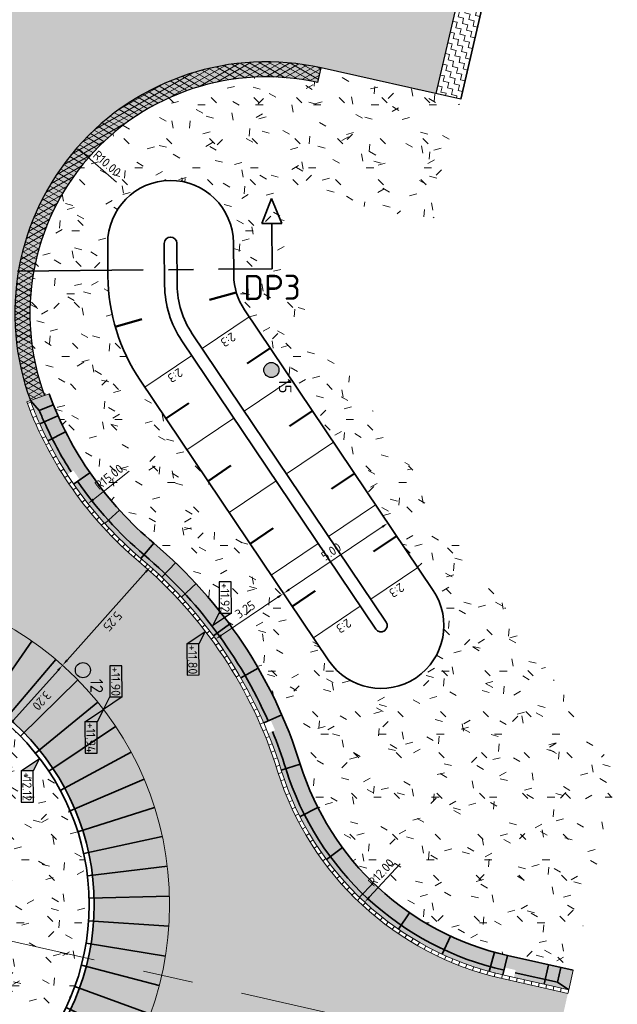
# Model space of a CAD drawing. Header units: metres. Extents: x 233373 to 233535, y 554162 to 554421.
# Tile 15 of 17: x 233438 to 233462, y 554234 to 554273. Entities that reach past the tile are written whole.
import ezdxf
from ezdxf.enums import TextEntityAlignment as Align

# ---------------------------------------------------------------- set-up
doc = ezdxf.new("R2010")
doc.units = ezdxf.units.M
doc.linetypes.add('Xref_Ontwerp nieuwe situatie$0$AM-AS', pattern=[16, 10, -2, 2, -2])
doc.linetypes.add('XX-CENTER', pattern=[8, 5, -1, 1, -1])
doc.layers.get('Defpoints').update_dxf_attribs({"color": 241})
for name, color, linetype, lineweight, true_color in [('N-WE-GR-GRAS-A', 7, 'Continuous', 5, 0x99cc00), ('N-WE-MO-ONDERZOEK_BORING-SD', 30, 'Continuous', 25, 0xff7f00), ('N-WE-VH-VERHARDING_ASFALT RIJBAAN SMA-A', 7, 'Continuous', 18, 0xc7c7c7), ('N-WE-VH-VERHARDING_ASFALT RIJBAAN TRAPFREES 2 LAGEN-A', 7, 'Continuous', 18, 0xc7c7c7), ('N-WE-VH-VERHARDING_ASFALT_HOOFDRIJBAAN-A', 7, 'Continuous', 5, 0xc7c7c7), ('N-WE-VH-VERHARDING_ASFALT_VOEGBAND-G', 7, 'Continuous', 35, 0x000099), ('N-WE-VH-VERHARDING_COBBLESTONE-A', 7, 'Continuous', 18, 0xffccd9)]:
    doc.layers.add(name, color=color, linetype=linetype, lineweight=lineweight, true_color=true_color)
for name, color, linetype, lineweight in [('N-WE-GW-TALUD-T18', 10, 'Continuous', 18), ('N-WE-GW-TALUDARCERING_KORT-G', 90, 'Continuous', 50), ('N-WE-GW-TALUDARCERING_LANG-G', 90, 'Continuous', 18), ('N-WE-GW-WATERGANG_SLOOT_BODEM-G', 92, 'Continuous', 35), ('N-WE-GW-WATERGANG_SLOOT_INSTEEK-G', 92, 'Continuous', 35), ('N-WE-VH-GOOT_TEGEL-GD', 170, 'Continuous', 18), ('N-WE-VH-KANTOPSLUITING_ACHTERKANTBAND-G', 7, 'Continuous', 35), ('N-WE-VH-KANTOPSLUITING_ELEMENT-A', 252, 'Continuous', 18), ('N-WE-VH-KANTOPSLUITING_ELEMENT-G', 7, 'Continuous', 35), ('N-WE-VH-KANTOPSLUITING_VOORKANTBAND-G', 7, 'Continuous', 18), ('N-WE-VH-KANTVERHARDING-G', 7, 'Continuous', 25), ('N-WE-VH-KANTVERHARDING_verbreding-G', 7, 'Continuous', 25), ('X-XX-AL-AANPIJLING-G', 7, 'Continuous', 18), ('X-XX-AL-AANPIJLING-M', 7, 'Continuous', 18), ('X-XX-AL-HOOGTELABEL_KANTOPSLUITING-S', 7, 'Continuous', 25), ('X-XX-AL-VERWIJZING_DOORSNEDE_DWP-G', 7, 'XX-CENTER', 35), ('X-XX-AL-VERWIJZING_DWP-S', 7, 'Continuous', 35)]:
    doc.layers.add(name, color=color, linetype=linetype, lineweight=lineweight)
doc.layers.add('N1-WE-AM-AS_WEG-G', color=1, linetype='Xref_Ontwerp nieuwe situatie$0$AM-AS', lineweight=18, plot=False)
doc.styles.add('NLCS-ISO', font='NLCS-ISO.ttf')
doc.styles.add('NLCS-ISO-ANNOTATIEF-T18', font='NLCS-ISO.ttf', dxfattribs={"height": 1.8})
doc.styles.add('Xref_Ontwerp nieuwe situatie$0$NLCS-ISO', font='NLCS-ISO.ttf')
doc.dimstyles.new('NLCS-ANNOTATIEF-T18-PIJL-A', dxfattribs={"dimtxt": 1.8, "dimasz": 1.35, "dimexe": 2, "dimexo": 2, "dimgap": 0.7, "dimtad": 1, "dimlfac": -1, "dimzin": 0, "dimdsep": 46, "dimtxsty": 'NLCS-ISO-ANNOTATIEF-T18', "dimcen": 0, "dimdle": 2, "dimclrd": 256, "dimclre": 256, "dimclrt": 256, "dimazin": 0, "dimtfac": 1, "dimtofl": 0, "dimtmove": 0, "dimatfit": 3, "dimfxl": 1, "dimtfillclr": 256, "dimtolj": 1, "dimtzin": 0, "dimlwd": 13, "dimlwe": 18, "dimarcsym": 0})
pattern_1 = [(0, (0, 0), (2.5, 2.5), [0.3, -2]), (45, (1, 0.5), (-0.282842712, 4.666904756), [0.3, -2]), (30, (0.2, 0.3), (0.568653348, 3.215063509), [0.3, -2]), (15, (0.8, 1.2), (0.964067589, 1.8112354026), [0.3, -2]), (135, (0.4, 5), (-0.070710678, -1.6263455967), [0.3, -2]), (150, (3, 1), (0.5392304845, -1.4660254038), [0.3, -2]), (165, (0.6, 0.1), (0.358630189, -1.752536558), [0.3, -2]), (85, (1, 1), (-2.181693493, 2.600041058), [0.3, -2]), (100, (0, 0), (-2.780294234, 1.946782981), [0.3, -2])]

# ---------------------------------------------------------------- blocks, each defined once
blk = doc.blocks.new('SAL-HOOGTELABEL_KANTOPSLUITING_04-SO')
for p, q in [((0, 0), (2.46, -1.31)), ((2.46, -3.71), (0, 0)), ((2.46, -1.31), (2.46, -3.71)), ((8.66, -1.31), (2.46, -1.31)), ((8.66, -3.71), (8.66, -1.31)), ((2.46, -3.71), (8.66, -3.71))]:
    blk.add_line(p, q)
blk.add_solid([(0, 0), (2.46, -1.31), (2.46, -3.71)])
at = {"style": 'Xref_Ontwerp nieuwe situatie$0$NLCS-ISO'}
blk.add_attdef('...', text='', height=1.8, dxfattribs=at).set_placement((5.58, -2.55), align=Align.MIDDLE)
blk = doc.blocks.new('SAL-HOOGTELABEL_KANTOPSLUITING_01-SO')
for p, q in [((-8.66, 3.71), (-8.66, 1.31)), ((-2.46, 3.71), (-8.66, 3.71)), ((-2.46, 1.31), (-2.46, 3.71)), ((-2.46, 3.71), (0, 0)), ((-8.66, 1.31), (-2.46, 1.31)), ((0, 0), (-2.46, 1.31))]:
    blk.add_line(p, q)
blk.add_solid([(-2.46, 3.71), (-2.46, 1.31), (0, 0)])
at = {"style": 'Xref_Ontwerp nieuwe situatie$0$NLCS-ISO'}
blk.add_attdef('...', text='', height=1.8, dxfattribs=at).set_placement((-5.54, 2.47), align=Align.MIDDLE)
blk = doc.blocks.new('*D43')
at = {"layer": 'Defpoints', "color": 0, "transparency": 16777216}
for p in [(233460.083, 554247.141), (233451.942, 554238.325)]:
    blk.add_point(p, dxfattribs=at)
at = {"layer": 'X-XX-AL-AANPIJLING-M', "lineweight": 13, "transparency": 16777216}
blk.add_line((233453.353, 554239.853), (233452.125, 554238.523), dxfattribs=at)
at = {"layer": 'X-XX-AL-AANPIJLING-M', "transparency": 16777216}
blk.add_solid([(233452.092, 554238.554), (233452.158, 554238.493), (233451.942, 554238.325)], dxfattribs=at)
at = {"layer": 'X-XX-AL-AANPIJLING-M', "transparency": 16777216, "insert": (233452.596, 554239.504), "char_height": 0.36, "attachment_point": 5, "rotation": 47.2821, "style": 'NLCS-ISO-ANNOTATIEF-T18'}
blk.add_mtext('\\A1;R12.00', dxfattribs=at)
blk = doc.blocks.new('*D44')
at = {"layer": 'Defpoints', "color": 0, "transparency": 16777216}
for p in [(233452.722, 554263.447), (233440.943, 554254.159)]:
    blk.add_point(p, dxfattribs=at)
at = {"layer": 'X-XX-AL-AANPIJLING-M', "lineweight": 13, "transparency": 16777216}
blk.add_line((233442.577, 554255.447), (233441.155, 554254.326), dxfattribs=at)
at = {"layer": 'X-XX-AL-AANPIJLING-M', "transparency": 16777216}
blk.add_solid([(233441.127, 554254.362), (233441.183, 554254.291), (233440.943, 554254.159)], dxfattribs=at)
at = {"layer": 'X-XX-AL-AANPIJLING-M', "transparency": 16777216, "insert": (233441.774, 554255.222), "char_height": 0.36, "attachment_point": 5, "rotation": 38.2558, "style": 'NLCS-ISO-ANNOTATIEF-T18'}
blk.add_mtext('\\A1;R15.00', dxfattribs=at)
blk = doc.blocks.new('*D45')
at = {"layer": 'Defpoints', "color": 0, "transparency": 16777216}
for p in [(233440.503, 554268.299), (233448.031, 554261.716)]:
    blk.add_point(p, dxfattribs=at)
at = {"layer": 'X-XX-AL-AANPIJLING-M', "lineweight": 13, "transparency": 16777216}
blk.add_line((233442.069, 554266.929), (233440.707, 554268.121), dxfattribs=at)
at = {"layer": 'X-XX-AL-AANPIJLING-M', "transparency": 16777216}
blk.add_solid([(233440.736, 554268.155), (233440.677, 554268.087), (233440.503, 554268.299)], dxfattribs=at)
at = {"layer": 'X-XX-AL-AANPIJLING-M', "transparency": 16777216, "insert": (233441.7, 554267.677), "char_height": 0.36, "attachment_point": 5, "rotation": 318.8323, "style": 'NLCS-ISO-ANNOTATIEF-T18'}
blk.add_mtext('\\A1;R10.00', dxfattribs=at)
blk = doc.blocks.new('*D50')
at = {"layer": 'Defpoints', "color": 0, "transparency": 16777216}
for p in [(233431.437, 554238.229), (233437.64, 554227.089)]:
    blk.add_point(p, dxfattribs=at)
at = {"layer": 'X-XX-AL-AANPIJLING-G', "lineweight": 13, "transparency": 16777216}
blk.add_line((233438.652, 554225.272), (233437.771, 554226.853), dxfattribs=at)
at = {"layer": 'X-XX-AL-AANPIJLING-G', "transparency": 16777216}
blk.add_solid([(233437.81, 554226.875), (233437.732, 554226.831), (233437.64, 554227.089)], dxfattribs=at)
at = {"layer": 'X-XX-AL-AANPIJLING-G', "transparency": 16777216, "insert": (233438.557, 554226.1), "char_height": 0.36, "attachment_point": 5, "rotation": 299.1091, "style": 'NLCS-ISO-ANNOTATIEF-T18'}
blk.add_mtext('\\A1;R12.75', dxfattribs=at)
blk = doc.blocks.new('*D63')
at = {"layer": 'Defpoints', "color": 0, "transparency": 16777216}
for p in [(233431.437, 554238.229), (233442.067, 554223.703)]:
    blk.add_point(p, dxfattribs=at)
at = {"layer": 'X-XX-AL-AANPIJLING-G', "lineweight": 13, "transparency": 16777216}
blk.add_line((233440.838, 554225.381), (233441.907, 554223.92), dxfattribs=at)
at = {"layer": 'X-XX-AL-AANPIJLING-G', "transparency": 16777216}
blk.add_solid([(233441.944, 554223.947), (233441.871, 554223.894), (233442.067, 554223.703)], dxfattribs=at)
at = {"layer": 'X-XX-AL-AANPIJLING-G', "transparency": 16777216, "insert": (233441.551, 554224.949), "char_height": 0.36, "attachment_point": 5, "rotation": 306.1948, "style": 'NLCS-ISO-ANNOTATIEF-T18'}
blk.add_mtext('\\A1;R18.00', dxfattribs=at)
blk = doc.blocks.new('SAL-VERWIJZING_DOORSNEDE_BOVEN-SO')
for p, q in [((-2, 9), (0, 14)), ((0, 14), (2, 9)), ((2, 9), (-2, 9)), ((0, 0), (0, 9))]:
    blk.add_line(p, q)
at = {"lineweight": 50, "style": 'NLCS-ISO'}
blk.add_attdef('...', text='', height=5, dxfattribs=at).set_placement((-0.05, -1.19), align=Align.TOP_CENTER)
blk = doc.blocks.new('*U5')
at = {"layer": 'N-WE-VH-GOOT_TEGEL-GD', "ltscale": 0.2, "flags": 128}
blk.add_lwpolyline([(0, 0), (0, -0.15)], dxfattribs=at)
blk = doc.blocks.new('*U6')
at = {"layer": 'N-WE-VH-GOOT_TEGEL-GD', "color": 0, "linetype": 'ByBlock', "lineweight": -2, "transparency": 16777216}
for p, rotation in [((233438.531, 554258.142), 110.496764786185), ((233438.639, 554257.862), 111.631334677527), ((233438.752, 554257.584), 112.7659045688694), ((233438.871, 554257.309), 113.9004744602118), ((233438.995, 554257.036), 115.0350443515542), ((233439.125, 554256.765), 116.1696142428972), ((233439.26, 554256.497), 117.3041841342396), ((233439.4, 554256.232), 118.438754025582), ((233439.546, 554255.97), 119.573323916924), ((233439.696, 554255.71), 120.7078938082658), ((233439.852, 554255.454), 121.8424636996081), ((233440.013, 554255.201), 122.9770335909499), ((233440.179, 554254.951), 124.1116034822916), ((233440.349, 554254.704), 125.2461733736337), ((233440.525, 554254.461), 126.3807432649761), ((233440.705, 554254.221), 127.5153131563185), ((233440.89, 554253.985), 128.6498830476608), ((233441.08, 554253.752), 129.7844529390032), ((233441.274, 554253.524), 130.9190228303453), ((233441.473, 554253.299), 132.0535927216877), ((233441.676, 554253.078), 133.18816261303), ((233441.884, 554252.862), 134.3227325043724), ((233442.095, 554252.649), 135.4573023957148), ((233442.311, 554252.441), 136.5918722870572), ((233442.531, 554252.237), 137.7264421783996), ((233442.755, 554252.037), 138.861012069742), ((233442.983, 554251.842), 139.6973864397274), ((233443.21, 554251.646), 138.7344321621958), ((233443.434, 554251.446), 137.7714778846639), ((233443.654, 554251.243), 136.8085236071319), ((233443.871, 554251.036), 135.8455693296), ((233444.085, 554250.825), 134.8826150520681), ((233444.295, 554250.61), 133.9196607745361), ((233444.501, 554250.393), 132.9567064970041), ((233444.704, 554250.171), 131.9937522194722), ((233444.902, 554249.947), 131.0307979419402), ((233445.097, 554249.719), 130.0678436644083), ((233445.289, 554249.488), 129.1048893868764), ((233445.476, 554249.253), 128.1419351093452), ((233445.659, 554249.016), 127.1789808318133), ((233445.838, 554248.775), 126.216026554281), ((233446.014, 554248.532), 125.253072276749), ((233446.185, 554248.285), 124.2901179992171), ((233446.352, 554248.036), 123.3271637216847), ((233446.514, 554247.784), 122.3642094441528), ((233446.673, 554247.529), 121.4012551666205), ((233446.827, 554247.272), 120.4383008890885), ((233446.977, 554247.012), 119.4753466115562), ((233447.122, 554246.75), 118.5123923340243), ((233447.263, 554246.485), 117.5494380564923), ((233447.4, 554246.218), 116.5864837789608), ((233447.532, 554245.948), 115.6235295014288), ((233447.659, 554245.677), 114.6605752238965), ((233447.782, 554245.403), 113.6976209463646), ((233447.9, 554245.127), 112.7346666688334), ((233448.014, 554244.85), 111.7717123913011), ((233448.123, 554244.57), 110.8087581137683), ((233448.227, 554244.289), 109.8458038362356), ((233448.326, 554244.006), 108.8828495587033), ((233448.421, 554243.721), 107.919895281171), ((233448.512, 554243.435), 107.7599696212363), ((233448.607, 554243.151), 109.1746802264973), ((233448.709, 554242.868), 110.5893908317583), ((233448.818, 554242.589), 112.0041014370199), ((233448.934, 554242.312), 113.4188120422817), ((233449.056, 554242.038), 114.8335226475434), ((233449.186, 554241.768), 116.2482332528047), ((233449.321, 554241.5), 117.6629438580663), ((233449.464, 554241.236), 119.0776544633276), ((233449.613, 554240.976), 120.4923650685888), ((233449.768, 554240.719), 121.9070756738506), ((233449.93, 554240.467), 123.3217862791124), ((233450.098, 554240.218), 124.7364968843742), ((233450.272, 554239.974), 126.1512074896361), ((233450.452, 554239.734), 127.5659180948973), ((233450.638, 554239.498), 128.9806287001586), ((233450.829, 554239.267), 130.3953393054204), ((233451.027, 554239.041), 131.8100499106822), ((233451.229, 554238.82), 133.2247605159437), ((233451.437, 554238.604), 134.639471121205), ((233451.651, 554238.393), 136.0541817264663), ((233451.869, 554238.188), 137.4688923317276), ((233452.093, 554237.988), 138.8836029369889), ((233452.321, 554237.793), 140.2983135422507), ((233452.555, 554237.604), 141.7130241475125), ((233452.792, 554237.421), 143.1277347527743), ((233453.034, 554237.244), 144.5424453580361), ((233453.281, 554237.073), 145.9571559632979), ((233453.532, 554236.909), 147.3718665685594), ((233453.786, 554236.75), 148.7865771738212), ((233454.045, 554236.598), 150.2012877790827), ((233454.307, 554236.452), 151.6159983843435), ((233454.572, 554236.312), 153.0307089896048), ((233454.842, 554236.18), 154.4454195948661), ((233455.114, 554236.054), 155.8601302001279), ((233455.389, 554235.934), 157.2748408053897), ((233455.667, 554235.822), 158.6895514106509), ((233455.948, 554235.716), 160.1042620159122), ((233456.231, 554235.618), 161.518972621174), ((233456.517, 554235.526), 162.9336832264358), ((233456.805, 554235.442), 164.3483938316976), ((233457.095, 554235.364), 165.7631044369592), ((233457.386, 554235.294), 167.1778150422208), ((233457.679, 554235.228), 167.2821675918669), ((233457.972, 554235.162), 167.2821675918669), ((233458.264, 554235.096), 167.2821675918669), ((233458.557, 554235.03), 167.2821675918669), ((233458.849, 554234.964), 167.2821675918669), ((233459.142, 554234.898), 167.2821675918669), ((233459.435, 554234.832), 167.2821675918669), ((233459.727, 554234.766), 167.2821675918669), ((233460.02, 554234.7), 167.2821675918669)]:
    blk.add_blockref('*U5', p, dxfattribs=dict(at, rotation=rotation))
blk = doc.blocks.new('*D67')
at = {"layer": 'Defpoints', "color": 0, "transparency": 16777216}
for p in [(233439.93, 554247.739), (233439.93, 554247.739), (233437.798, 554245.352)]:
    blk.add_point(p, dxfattribs=at)
at = {"layer": 'X-XX-AL-AANPIJLING-M', "lineweight": 13, "transparency": 16777216}
blk.add_line((233437.978, 554245.553), (233439.75, 554247.537), dxfattribs=at)
at = {"layer": 'X-XX-AL-AANPIJLING-M', "transparency": 16777216}
for points in [[(233439.783, 554247.507), (233439.716, 554247.567), (233439.93, 554247.739)], [(233438.012, 554245.523), (233437.945, 554245.583), (233437.798, 554245.352)]]:
    blk.add_solid(points, dxfattribs=at)
at = {"layer": 'X-XX-AL-AANPIJLING-M', "transparency": 16777216, "insert": (233439.103, 554246.332), "char_height": 0.36, "attachment_point": 5, "rotation": 228.234, "style": 'NLCS-ISO-ANNOTATIEF-T18'}
blk.add_mtext('\\A1;3.20', dxfattribs=at)
blk = doc.blocks.new('*D68')
at = {"layer": 'Defpoints', "color": 0, "transparency": 16777216}
for p in [(233443.427, 554251.654), (233443.427, 554251.654), (233439.93, 554247.739)]:
    blk.add_point(p, dxfattribs=at)
at = {"layer": 'X-XX-AL-AANPIJLING-M', "lineweight": 13, "transparency": 16777216}
blk.add_line((233440.11, 554247.94), (233443.247, 554251.453), dxfattribs=at)
at = {"layer": 'X-XX-AL-AANPIJLING-M', "transparency": 16777216}
for points in [[(233443.28, 554251.423), (233443.213, 554251.483), (233443.427, 554251.654)], [(233440.143, 554247.91), (233440.076, 554247.97), (233439.93, 554247.739)]]:
    blk.add_solid(points, dxfattribs=at)
at = {"layer": 'X-XX-AL-AANPIJLING-M', "transparency": 16777216, "insert": (233441.917, 554249.483), "char_height": 0.36, "attachment_point": 5, "rotation": 228.234, "style": 'NLCS-ISO-ANNOTATIEF-T18'}
blk.add_mtext('\\A1;5.25', dxfattribs=at)
blk = doc.blocks.new('*D71')
at = {"layer": 'Defpoints', "color": 0, "transparency": 16777216}
for p in [(233448.717, 554250.595), (233448.717, 554250.595), (233446.021, 554248.78)]:
    blk.add_point(p, dxfattribs=at)
at = {"layer": 'X-XX-AL-AANPIJLING-M', "lineweight": 13, "transparency": 16777216}
blk.add_line((233446.245, 554248.93), (233448.493, 554250.444), dxfattribs=at)
at = {"layer": 'X-XX-AL-AANPIJLING-M', "transparency": 16777216}
for points in [[(233448.468, 554250.481), (233448.518, 554250.407), (233448.717, 554250.595)], [(233446.219, 554248.968), (233446.27, 554248.893), (233446.021, 554248.78)]]:
    blk.add_solid(points, dxfattribs=at)
at = {"layer": 'X-XX-AL-AANPIJLING-M', "transparency": 16777216, "insert": (233447.19, 554249.953), "char_height": 0.36, "attachment_point": 5, "rotation": 33.9486, "style": 'NLCS-ISO-ANNOTATIEF-T18'}
blk.add_mtext('\\A1;3.25', dxfattribs=at)
blk = doc.blocks.new('*D74')
at = {"layer": 'Defpoints', "color": 0, "transparency": 16777216}
for p in [(233452.864, 554253.387), (233452.864, 554253.387), (233448.717, 554250.595)]:
    blk.add_point(p, dxfattribs=at)
at = {"layer": 'X-XX-AL-AANPIJLING-M', "lineweight": 13, "transparency": 16777216}
blk.add_line((233448.941, 554250.745), (233452.64, 554253.236), dxfattribs=at)
at = {"layer": 'X-XX-AL-AANPIJLING-M', "transparency": 16777216}
for points in [[(233452.615, 554253.273), (233452.665, 554253.199), (233452.864, 554253.387)], [(233448.915, 554250.783), (233448.966, 554250.708), (233448.717, 554250.595)]]:
    blk.add_solid(points, dxfattribs=at)
at = {"layer": 'X-XX-AL-AANPIJLING-M', "transparency": 16777216, "insert": (233450.612, 554252.256), "char_height": 0.36, "attachment_point": 5, "rotation": 33.9486, "style": 'NLCS-ISO-ANNOTATIEF-T18'}
blk.add_mtext('\\A1;5.00', dxfattribs=at)
blk = doc.blocks.new('*U14')
at = {"layer": 'N-WE-VH-KANTOPSLUITING_ELEMENT-G', "ltscale": 0.2}
blk.add_line((9.55, -9.55), (12.75, -9.55), dxfattribs=at)
blk = doc.blocks.new('*U15')
at = {"layer": 'N-WE-VH-KANTOPSLUITING_ELEMENT-G', "color": 0, "linetype": 'ByBlock', "lineweight": -2, "transparency": 16777216}
for p, rotation in [((233421.897, 554238.656), 87.43344810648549), ((233422.153, 554235.993), 103.5422615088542), ((233421.984, 554236.871), 98.17265704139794), ((233421.899, 554237.762), 92.8030525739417), ((233421.979, 554239.547), 82.0638436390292), ((233422.143, 554240.427), 76.69423917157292), ((233422.403, 554235.134), 108.9118659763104), ((233422.39, 554241.287), 71.32463470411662), ((233422.732, 554234.302), 114.2814704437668), ((233422.716, 554242.12), 65.9550302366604), ((233423.138, 554233.504), 119.651074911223), ((233423.118, 554242.919), 60.58542576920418), ((233423.616, 554232.748), 125.0206793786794), ((233423.594, 554243.677), 55.21582130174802), ((233424.163, 554232.041), 130.3902838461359), ((233424.138, 554244.387), 49.84621683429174), ((233424.774, 554231.387), 135.7598883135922), ((233424.746, 554245.043), 44.47661236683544), ((233425.413, 554245.639), 39.1070078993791), ((233425.444, 554230.794), 141.1294927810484), ((233426.166, 554230.265), 146.4990972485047), ((233426.133, 554246.171), 33.73740343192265), ((233426.934, 554229.807), 151.8687017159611), ((233426.9, 554246.632), 28.36779896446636), ((233427.742, 554229.423), 157.2383061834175), ((233427.706, 554247.02), 22.99819449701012), ((233428.582, 554229.115), 162.6079106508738), ((233428.545, 554247.33), 17.62859002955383), ((233429.448, 554228.888), 167.9775151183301), ((233429.409, 554247.561), 12.2589855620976), ((233430.331, 554228.743), 173.3471195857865), ((233430.292, 554247.71), 6.88938109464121), ((233431.223, 554228.681), 178.7167240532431), ((233431.184, 554247.775), 1.519776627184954), ((233432.118, 554228.703), 184.0863285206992), ((233432.078, 554247.757), 356.1501721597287), ((233433.006, 554228.809), 189.4559329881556), ((233432.967, 554247.655), 350.7805676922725), ((233433.881, 554228.997), 194.825537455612), ((233433.843, 554247.471), 345.4109632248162), ((233434.734, 554229.266), 200.1951419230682), ((233434.697, 554247.205), 340.04135875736), ((233435.523, 554246.861), 334.6717542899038), ((233435.558, 554229.614), 205.5647463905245), ((233436.346, 554230.037), 210.9343508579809), ((233436.312, 554246.441), 329.3021498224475), ((233437.06, 554245.948), 323.9325453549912), ((233437.091, 554230.533), 216.3039553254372), ((233437.787, 554231.096), 221.6735597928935), ((233437.757, 554245.388), 318.5629408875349), ((233438.426, 554231.721), 227.0431642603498), ((233438.399, 554244.765), 313.1933364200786), ((233439.005, 554232.404), 232.412768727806), ((233438.981, 554244.085), 307.8237319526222), ((233439.517, 554233.137), 237.7823731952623), ((233439.496, 554243.354), 302.4541274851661), ((233439.958, 554233.916), 243.1519776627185), ((233439.94, 554242.577), 297.0845230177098), ((233440.324, 554234.732), 248.5215821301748), ((233440.601, 554240.916), 286.3453140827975), ((233440.309, 554241.762), 291.7149185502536), ((233440.612, 554235.579), 253.8911865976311), ((233440.82, 554236.449), 259.2607910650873), ((233440.945, 554237.335), 264.6303955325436), ((233440.987, 554238.229), 270), ((233440.941, 554239.162), 275.6061051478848), ((233440.812, 554240.047), 280.9757096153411)]:
    blk.add_blockref('*U14', p, dxfattribs=dict(at, rotation=rotation))
blk = doc.blocks.new('SMO-BODEM_BORING-SO')
h = blk.add_hatch(color=256)
edge = h.paths.add_edge_path()
edge.add_arc((0, 0), 1.5, 0, 360)
at = {"color": 0, "linetype": 'Continuous'}
blk.add_circle((0, 0), 1.5, dxfattribs=at)
at = {"style": 'NLCS-ISO'}
blk.add_attdef('NR', (1.72, 1.49), '', height=2.5, dxfattribs=at)

msp = doc.modelspace()

# ---------------------------------------------------------------- hatches: boundary and pattern name
at = {"layer": 'N-WE-GR-GRAS-A'}
h = msp.add_hatch(dxfattribs=at)
h.set_pattern_fill('AGR-GRAS_01', color=256, scale=0.1, pattern_type=2)
h.set_pattern_definition(pattern_1)
edge = h.paths.add_edge_path()
edge.add_line((233447.162, 554261.858), (233454.664, 554250.713))
edge.add_arc((233452.59, 554249.317), 2.5, -146.0514, 33.9486, ccw=False)
edge.add_line((233450.517, 554247.921), (233443.014, 554259.066))
edge.add_arc((233449.236, 554263.254), 7.5, 180.4902, 213.9486, ccw=False)
edge.add_line((233441.736, 554263.19), (233441.725, 554264.482))
edge.add_arc((233444.225, 554264.503), 2.5, 0.4902, 180.4902, ccw=False)
edge.add_line((233446.725, 554264.525), (233446.736, 554263.233))
edge.add_arc((233449.236, 554263.254), 2.5, 180.4902, 213.9486)
edge = h.paths.add_edge_path()
edge.add_arc((233430.65, 554237.754), 19.709, 15.9558, 51.8888)
edge.add_arc((233452.722, 554263.447), 14.21, 200.2532, 225.789, ccw=False)
edge.add_line((233439.391, 554258.528), (233439.212, 554258.462))
edge.add_arc((233448.031, 554261.716), 9.4, 77.4114, 200.2532, ccw=False)
edge.add_line((233450.08, 554270.89), (233450.211, 554271.476))
edge.add_line((233450.211, 554271.476), (233455.766, 554270.235))
edge.add_line((233455.766, 554270.235), (233454.676, 554265.355))
edge.add_line((233454.676, 554265.355), (233448.706, 554266.67))
edge.add_line((233448.706, 554266.67), (233448.821, 554262.975))
edge.add_line((233448.821, 554262.975), (233453.195, 554256.476))
edge.add_line((233453.195, 554256.476), (233461.987, 554243.417))
edge.add_line((233461.987, 554243.417), (233460.227, 554235.617))
edge.add_line((233460.227, 554235.617), (233457.615, 554236.206))
edge.add_arc((233460.083, 554247.141), 11.21, 200.7353, 257.2821, ccw=False)
h = msp.add_hatch(dxfattribs=at)
h.set_pattern_fill('AGR-GRAS_01', color=256, scale=0.1, pattern_type=2)
h.set_pattern_definition(pattern_1)
edge = h.paths.add_edge_path()
edge.add_line((233447.162, 554261.858), (233454.664, 554250.713))
edge.add_arc((233452.59, 554249.317), 2.5, -146.0514, 33.9486, ccw=False)
edge.add_line((233450.517, 554247.921), (233443.014, 554259.066))
edge.add_arc((233449.236, 554263.254), 7.5, 180.4902, 213.9486, ccw=False)
edge.add_line((233441.736, 554263.19), (233441.725, 554264.482))
edge.add_arc((233444.225, 554264.503), 2.5, 0.4902, 180.4902, ccw=False)
edge.add_line((233446.725, 554264.525), (233446.736, 554263.233))
edge.add_arc((233449.236, 554263.254), 2.5, 180.4902, 213.9486)
edge = h.paths.add_edge_path()
edge.add_arc((233430.65, 554237.754), 19.709, 15.9558, 51.8888)
edge.add_arc((233452.722, 554263.447), 14.21, 200.2532, 225.789, ccw=False)
edge.add_line((233439.391, 554258.528), (233439.212, 554258.462))
edge.add_arc((233448.031, 554261.716), 9.4, 77.4114, 200.2532, ccw=False)
edge.add_line((233450.08, 554270.89), (233450.211, 554271.476))
edge.add_line((233450.211, 554271.476), (233455.766, 554270.235))
edge.add_line((233455.766, 554270.235), (233454.676, 554265.355))
edge.add_line((233454.676, 554265.355), (233448.706, 554266.67))
edge.add_line((233448.706, 554266.67), (233448.821, 554262.975))
edge.add_line((233448.821, 554262.975), (233453.195, 554256.476))
edge.add_line((233453.195, 554256.476), (233461.987, 554243.417))
edge.add_line((233461.987, 554243.417), (233460.227, 554235.617))
edge.add_line((233460.227, 554235.617), (233457.615, 554236.206))
edge.add_arc((233460.083, 554247.141), 11.21, 200.7353, 257.2821, ccw=False)
h = msp.add_hatch(dxfattribs=at)
h.set_pattern_fill('AGR-GRAS_01', color=256, scale=0.1, pattern_type=2)
h.set_pattern_definition(pattern_1)
edge = h.paths.add_edge_path()
edge.add_arc((233431.437, 554238.229), 9.55, 0, 360)
h = msp.add_hatch(dxfattribs=at)
h.set_pattern_fill('AGR-GRAS_01', color=256, scale=0.1, pattern_type=2)
h.set_pattern_definition(pattern_1)
edge = h.paths.add_edge_path()
edge.add_arc((233431.437, 554238.229), 9.55, 0, 360)
at = {"layer": 'N-WE-VH-KANTOPSLUITING_ELEMENT-A'}
h = msp.add_hatch(color=256, dxfattribs=at)
h.dxf.hatch_style = 1
edge = h.paths.add_edge_path()
edge.add_line((233457.441, 554235.436), (233457.507, 554235.728))
edge.add_line((233457.507, 554235.728), (233457.946, 554235.629))
edge.add_line((233457.946, 554235.629), (233457.88, 554235.336))
edge.add_line((233457.88, 554235.336), (233460.053, 554234.846))
edge.add_line((233460.053, 554234.846), (233460.227, 554235.617))
edge.add_line((233460.227, 554235.617), (233457.615, 554236.206))
edge.add_arc((233460.083, 554247.141), 11.21, 197.2821, 257.2821, ccw=False)
edge.add_arc((233431.437, 554238.229), 18.79, 17.2821, 49.8343)
edge.add_arc((233452.722, 554263.447), 14.21, 200.2532, 229.8343, ccw=False)
edge.add_line((233439.391, 554258.528), (233438.65, 554258.254))
edge.add_arc((233452.722, 554263.447), 15, 200.2532, 204.0736)
edge.add_arc((233452.722, 554263.447), 15, 204.0736, 212.8363)
edge.add_line((233440.119, 554255.313), (233440.36, 554255.48))
edge.add_line((233440.36, 554255.48), (233440.616, 554255.109))
edge.add_line((233440.616, 554255.109), (233440.368, 554254.939))
edge.add_arc((233452.722, 554263.447), 15, 214.5554, 229.8343)
edge.add_arc((233431.437, 554238.229), 18, 23.6483, 49.8343, ccw=False)
edge.add_line((233447.926, 554245.449), (233448.2, 554245.569))
edge.add_line((233448.2, 554245.569), (233448.381, 554245.157))
edge.add_line((233448.381, 554245.157), (233448.101, 554245.035))
edge.add_arc((233431.437, 554238.229), 18, 17.2821, 22.2158, ccw=False)
edge.add_arc((233460.083, 554247.141), 12, 197.2821, 257.2821)
at = {"layer": 'N-WE-VH-VERHARDING_ASFALT RIJBAAN SMA-A'}
h = msp.add_hatch(dxfattribs=at)
h.set_pattern_fill('AVH-ASFALT', color=256, style=0, pattern_type=2)
h.set_pattern_definition([(329.9999771, (46337.6001, 110721.9356), (0.10000006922, 0.17320504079), []), (29.9999771, (46337.6001, 110721.9356), (-0.09999993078, 0.17320512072), [])])
h.paths.add_polyline_path([(233450.08, 554270.89), (233450.211, 554271.476, 0.594003), (233438.65, 554258.254), (233439.212, 554258.462, -0.594003)])
at = {"layer": 'N-WE-VH-VERHARDING_ASFALT RIJBAAN TRAPFREES 2 LAGEN-A'}
h = msp.add_hatch(dxfattribs=at)
h.set_pattern_fill('AVH-ASFALT_FREESVAK', color=256, scale=0.7, style=0, pattern_type=2)
h.set_pattern_definition([(256.93145898, (46691.16193, 110854.9224), (0.163621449, -0.26254741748), [0.21875, -0.21875]), (346.93145898, (46691.11246, 110854.70932), (0.26254741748, 0.163621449), [0.21875, -0.21875])])
h.paths.add_polyline_path([(233455.766, 554270.235), (233454.79, 554270.453), (233455.72, 554274.457), (233456.696, 554274.239)])
at = {"layer": 'N-WE-VH-VERHARDING_ASFALT_HOOFDRIJBAAN-A'}
h = msp.add_hatch(color=256, dxfattribs=at)
h.dxf.hatch_style = 1
edge = h.paths.add_edge_path(flags=16)
edge.add_arc((233431.437, 554238.225), 12.75, 90, 90.4902, ccw=False)
edge.add_arc((233431.437, 554238.225), 12.75, -12.7179, 90, ccw=False)
edge.add_arc((233431.437, 554238.225), 12.75, 270.4903, 347.2821, ccw=False)
edge.add_arc((233431.437, 554238.225), 12.75, 180.487, 270.4903, ccw=False)
edge.add_arc((233431.437, 554238.225), 12.75, 90.4902, 180.487, ccw=False)
edge = h.paths.add_edge_path()
edge.add_arc((233431.749, 554201.726), 1.5, 180.4902, 360.4902)
edge.add_line((233433.249, 554201.739), (233433.104, 554218.738))
edge.add_arc((233432.604, 554218.734), 0.5, 0.4902, 90.4902)
edge.add_line((233432.6, 554219.234), (233430.6, 554219.217))
edge.add_arc((233430.604, 554218.717), 0.5, 90.4902, 180.4902)
edge.add_line((233430.104, 554218.712), (233430.249, 554201.713))
edge = h.paths.add_edge_path()
edge.add_arc((233430.27, 554257.715), 0.5, 180.4902, 270.4902)
edge.add_line((233430.275, 554257.215), (233432.275, 554257.232))
edge.add_arc((233432.27, 554257.732), 0.5, 270.4902, 360.4902)
edge.add_line((233432.77, 554257.737), (233432.693, 554266.736))
edge.add_arc((233431.193, 554266.723), 1.5, 0.4902, 180.4902)
edge.add_line((233429.693, 554266.711), (233429.77, 554257.711))
edge = h.paths.add_edge_path()
edge.add_arc((233452.722, 554263.443), 15.15, 200.2532, 229.8343)
edge.add_arc((233431.437, 554238.225), 17.85, 17.2821, 49.8343, ccw=False)
edge.add_arc((233460.083, 554247.137), 12.15, 197.2821, 257.1778)
edge.add_line((233457.386, 554235.29), (233457.386, 554235.29))
edge.add_line((233457.386, 554235.29), (233460.02, 554234.695))
edge.add_line((233460.02, 554234.695), (233458.765, 554229.135))
edge.add_line((233458.765, 554229.135), (233457.79, 554229.355))
edge.add_arc((233454.454, 554214.577), 15.15, 77.2821, 127.9596)
edge.add_line((233445.136, 554226.522), (233445.125, 554226.535))
edge.add_arc((233431.437, 554238.225), 18, 319.2274, 319.5038, ccw=False)
edge.add_arc((233454.454, 554214.577), 15.15, 128.2815, 134.2264)
edge.add_arc((233431.437, 554238.225), 17.85, 306.1756, 314.2264, ccw=False)
edge.add_arc((233449.145, 554214.008), 12.15, 126.1756, 180.4902)
edge.add_line((233436.995, 554213.904), (233437.004, 554212.904))
edge.add_line((233437.004, 554212.904), (233437.154, 554212.906))
edge.add_line((233437.154, 554212.906), (233437.225, 554204.561))
edge.add_arc((233337.229, 554203.706), 100, -5.22036, 0.49024, ccw=False)
edge.add_line((233436.814, 554194.607), (233435.894, 554184.537))
edge.add_arc((233535.479, 554175.438), 100, 174.77964, 180.78816)
edge.add_line((233435.489, 554174.063), (233435.518, 554171.945))
edge.add_line((233435.518, 554171.945), (233435.564, 554170.192))
edge.add_line((233435.564, 554170.192), (233428.465, 554170.004))
edge.add_arc((233328.469, 554169.183), 100, 0.47082, 6.20083)
edge.add_line((233427.884, 554179.984), (233426.307, 554194.491))
edge.add_arc((233525.722, 554205.293), 100, 180.49024, 186.20083, ccw=False)
edge.add_line((233425.726, 554204.437), (233425.664, 554211.718))
edge.add_line((233425.664, 554211.718), (233425.814, 554211.72))
edge.add_line((233425.814, 554211.72), (233425.805, 554212.72))
edge.add_arc((233410.656, 554212.59), 15.15, 0.4902, 44.6)
edge.add_line((233421.443, 554223.228), (233416.283, 554228.51))
edge.add_arc((233407.59, 554220.022), 12.15, 44.3188, 90.4907)
edge.add_line((233407.486, 554232.171), (233403.488, 554232.137))
edge.add_line((233403.488, 554232.137), (233403.49, 554231.987))
edge.add_line((233403.49, 554231.987), (233399.49, 554231.953))
edge.add_line((233399.49, 554231.953), (233392.99, 554231.897))
edge.add_line((233392.99, 554231.897), (233392.49, 554231.893))
edge.add_line((233392.49, 554231.893), (233392.451, 554236.393))
edge.add_line((233392.451, 554236.393), (233411.951, 554236.56))
edge.add_arc((233411.946, 554237.06), 0.5, 270.4902, 360.4902)
edge.add_line((233412.446, 554237.064), (233412.429, 554239.064))
edge.add_arc((233411.929, 554239.06), 0.5, 0.4902, 90.4902)
edge.add_line((233411.925, 554239.56), (233392.426, 554239.393))
edge.add_line((233392.426, 554239.393), (233392.387, 554243.893))
edge.add_line((233392.387, 554243.893), (233392.887, 554243.897))
edge.add_line((233392.887, 554243.897), (233399.387, 554243.953))
edge.add_line((233399.387, 554243.953), (233403.387, 554243.987))
edge.add_line((233403.387, 554243.987), (233403.388, 554243.837))
edge.add_line((233403.388, 554243.837), (233405.934, 554243.859))
edge.add_arc((233405.804, 554259.008), 15.15, 270.4902, 320.8064)
edge.add_line((233417.546, 554249.434), (233417.546, 554249.434))
edge.add_arc((233431.437, 554238.225), 17.85, 126.1755, 141.0986, ccw=False)
edge.add_arc((233413.729, 554262.441), 12.15, 306.1755, 360.4902)
edge.add_line((233425.879, 554262.545), (233425.87, 554263.545))
edge.add_line((233425.87, 554263.545), (233425.72, 554263.544))
edge.add_line((233425.72, 554263.544), (233425.636, 554273.385))
edge.add_arc((233525.632, 554274.241), 100, 174.77957, 180.49024, ccw=False)
edge.add_line((233426.047, 554283.34), (233426.926, 554292.957))
edge.add_arc((233327.341, 554302.055), 100, 354.77957, 360.35956)
edge.add_line((233427.339, 554302.683), (233427.305, 554308.086))
edge.add_line((233427.305, 554308.086), (233434.392, 554308.131))
edge.add_arc((233534.39, 554308.79), 100, 180.37747, 186.20083)
edge.add_line((233434.975, 554297.988), (233436.616, 554282.887))
edge.add_arc((233442.581, 554283.535), 6, 186.2008, 257.4114)
edge.add_line((233441.273, 554277.679), (233455.72, 554274.453))
edge.add_line((233455.72, 554274.453), (233454.79, 554270.449))
edge.add_line((233454.79, 554270.449), (233450.211, 554271.471))
edge.add_line((233450.211, 554271.471), (233450.08, 554270.886))
edge.add_arc((233448.031, 554261.712), 9.4, 77.4114, 200.2532)
edge.add_line((233439.212, 554258.458), (233438.509, 554258.198))
at = {"layer": 'N-WE-VH-VERHARDING_COBBLESTONE-A'}
h = msp.add_hatch(color=256, dxfattribs=at)
h.paths.add_polyline_path([(233444.187, 554238.229, 1), (233418.687, 554238.229, 1)])
edge = h.paths.add_edge_path(flags=0)
edge.add_arc((233431.437, 554238.229), 9.75, 0, 180)
edge.add_arc((233431.437, 554238.229), 9.75, 180, 360)

# ---------------------------------------------------------------- linework, layer by layer
at = {"layer": 'N-WE-GW-TALUDARCERING_KORT-G'}
for p, q in [((233446.835, 554262.556), (233445.777, 554262.255)), ((233443.083, 554261.49), (233442.025, 554261.19)), ((233448.186, 554260.337), (233447.273, 554259.723)), ((233444.95, 554258.159), (233444.038, 554257.545)), ((233449.861, 554257.848), (233448.948, 554257.234)), ((233446.626, 554255.67), (233445.713, 554255.056)), ((233451.536, 554255.36), (233450.624, 554254.745)), ((233448.301, 554253.182), (233447.389, 554252.567)), ((233453.212, 554252.871), (233452.299, 554252.257)), ((233449.976, 554250.693), (233449.064, 554250.079))]:
    msp.add_line(p, q, dxfattribs=at)
at = {"layer": 'N-WE-GW-TALUDARCERING_LANG-G'}
for p, q in [((233447.348, 554261.581), (233445.481, 554260.325)), ((233445.067, 554260.045), (233443.2, 554258.789)), ((233449.023, 554259.093), (233447.157, 554257.836)), ((233446.742, 554257.557), (233444.876, 554256.3)), ((233450.699, 554256.604), (233448.832, 554255.347)), ((233448.417, 554255.068), (233446.551, 554253.812)), ((233452.374, 554254.115), (233450.507, 554252.859)), ((233450.093, 554252.58), (233448.226, 554251.323)), ((233454.049, 554251.627), (233452.183, 554250.37)), ((233451.768, 554250.091), (233449.902, 554248.834))]:
    msp.add_line(p, q, dxfattribs=at)
at = {"layer": 'N-WE-GW-WATERGANG_SLOOT_BODEM-G'}
for p, q in [((233443.975, 554264.501), (233443.989, 554262.833)), ((233444.489, 554262.838), (233444.475, 554264.505))]:
    msp.add_line(p, q, dxfattribs=at)
at = {"layer": 'N-WE-GW-WATERGANG_SLOOT_BODEM-G', "flags": 128}
msp.add_lwpolyline([(233444.671, 554260.634), (233452.383, 554249.177, 1), (233452.798, 554249.457), (233445.085, 554260.913)], format="xyb", dxfattribs=at)
at = {"layer": 'N-WE-GW-WATERGANG_SLOOT_BODEM-G'}
for centre, radius, start, end in [((233444.225, 554264.503), 0.25, 0.4902, 180.4902), ((233447.989, 554262.868), 4, 180.4902, 213.9486), ((233447.989, 554262.868), 3.5, 180.4902, 213.9486)]:
    msp.add_arc(centre, radius, start, end, dxfattribs=at)
at = {"layer": 'N-WE-GW-WATERGANG_SLOOT_INSTEEK-G'}
for p, q in [((233441.725, 554264.482), (233441.736, 554263.19)), ((233446.736, 554263.233), (233446.725, 554264.525)), ((233447.162, 554261.858), (233454.664, 554250.713)), ((233443.014, 554259.066), (233450.517, 554247.921))]:
    msp.add_line(p, q, dxfattribs=at)
for centre, radius, start, end in [((233444.225, 554264.503), 2.5, 0.4902, 180.4902), ((233449.236, 554263.254), 7.5, 180.4902, 213.9486), ((233449.236, 554263.254), 2.5, 180.4902, 213.9486), ((233452.59, 554249.317), 2.5, 213.9486, 33.9486)]:
    msp.add_arc(centre, radius, start, end, dxfattribs=at)
at = {"layer": 'N-WE-VH-GOOT_TEGEL-GD', "flags": 128}
msp.add_lwpolyline([(233438.65, 554258.254), (233438.509, 554258.202)], dxfattribs=at)
msp.add_lwpolyline([(233438.509, 554258.202, 0.129793), (233442.95, 554251.869, -0.142998), (233448.481, 554243.532, 0.267949), (233457.408, 554235.289), (233459.045, 554234.92), (233460.02, 554234.7)], format="xyb", dxfattribs=at)
at = {"layer": 'N-WE-VH-KANTOPSLUITING_ACHTERKANTBAND-G', "ltscale": 0.5}
for points in [[(233439.391, 554258.528, 0.129793), (233443.557, 554252.588)], [(233449.379, 554243.811, 0.142998), (233443.557, 554252.588)], [(233449.379, 554243.811, 0.267949), (233457.615, 554236.206)]]:
    msp.add_lwpolyline(points, format="xyb", dxfattribs=at)
at = {"layer": 'N-WE-VH-KANTOPSLUITING_ACHTERKANTBAND-G'}
msp.add_lwpolyline([(233457.615, 554236.206), (233460.227, 554235.617)], dxfattribs=at)
at = {"layer": 'N-WE-VH-KANTOPSLUITING_ACHTERKANTBAND-G', "ltscale": 0.5}
msp.add_circle((233431.437, 554238.229), 9.55, dxfattribs=at)
at = {"layer": 'N-WE-VH-KANTOPSLUITING_ELEMENT-G'}
for points in [[(233438.65, 554258.254), (233439.006, 554257.86)], [(233439.006, 554257.86), (233439.562, 554258.086)], [(233439.027, 554257.328), (233439.748, 554257.65)], [(233439.347, 554256.657), (233440.051, 554257.014)], [(233440.368, 554254.939), (233441.019, 554255.387)], [(233441.609, 554253.372), (233442.194, 554253.903)], [(233443.047, 554251.984), (233443.557, 554252.588)], [(233443.875, 554251.24), (233444.421, 554251.811)], [(233444.656, 554250.446), (233445.236, 554250.983)], [(233445.929, 554248.905), (233446.565, 554249.374)], [(233447.023, 554247.233), (233447.707, 554247.628)], [(233447.926, 554245.449), (233448.649, 554245.766)], [(233448.624, 554243.576), (233449.379, 554243.811)], [(233449.375, 554241.725), (233450.08, 554242.081)], [(233450.422, 554240.023), (233451.058, 554240.492)], [(233451.736, 554238.519), (233452.286, 554239.087)], [(233453.282, 554237.254), (233453.73, 554237.905)], [(233455.017, 554236.263), (233455.35, 554236.979)], [(233456.892, 554235.573), (233457.102, 554236.335)], [(233457.615, 554236.206), (233457.441, 554235.436)], [(233459.252, 554235.837), (233459.078, 554235.066)], [(233459.607, 554235.141), (233459.739, 554235.727)], [(233457.922, 554235.522), (233459.607, 554235.141)], [(233459.607, 554235.141), (233460.053, 554234.846)]]:
    msp.add_lwpolyline(points, dxfattribs=at)
for points in [[(233439.006, 554257.86, 0.008336), (233439.2, 554257.406)], [(233439.2, 554257.406, 0.038156), (233440.275, 554255.421)], [(233440.525, 554255.047, 0.066766), (233443.17, 554252.129)], [(233448.1, 554245.525, 0.114757), (233443.17, 554252.129)], [(233448.806, 554243.633, 0.021596), (233448.275, 554245.111)], [(233448.806, 554243.633, 0.267949), (233457.483, 554235.621)]]:
    msp.add_lwpolyline(points, format="xyb", dxfattribs=at)
msp.add_circle((233431.437, 554238.229), 9.75, dxfattribs=at)
at = {"layer": 'N-WE-VH-KANTOPSLUITING_VOORKANTBAND-G'}
for p, q in [((233438.65, 554258.254), (233439.391, 554258.528)), ((233457.441, 554235.436), (233458.416, 554235.215)), ((233460.053, 554234.846), (233460.227, 554235.617)), ((233458.416, 554235.215), (233459.078, 554235.066)), ((233459.078, 554235.066), (233460.053, 554234.846))]:
    msp.add_line(p, q, dxfattribs=at)
at = {"layer": 'N-WE-VH-KANTOPSLUITING_VOORKANTBAND-G', "ltscale": 0.5}
msp.add_circle((233431.437, 554238.229), 12.75, dxfattribs=at)
for centre, radius, start, end in [((233452.722, 554263.447), 15, 200.2532, 204.0736), ((233452.722, 554263.447), 15, 204.0736, 229.8343), ((233431.437, 554238.229), 18, 17.2821, 49.8343), ((233460.083, 554247.141), 12, 197.2821, 257.2821)]:
    msp.add_arc(centre, radius, start, end, dxfattribs=at)
at = {"layer": 'N-WE-VH-KANTVERHARDING-G'}
for p, q in [((233454.79, 554270.453), (233455.72, 554274.457)), ((233450.08, 554270.89), (233450.211, 554271.476)), ((233455.766, 554270.235), (233450.211, 554271.476))]:
    msp.add_line(p, q, dxfattribs=at)
at = {"layer": 'N-WE-VH-KANTVERHARDING-G', "ltscale": 0.5}
msp.add_arc((233448.031, 554261.716), 9.4, 77.4114, 200.2532, dxfattribs=at)
at = {"layer": 'N-WE-VH-KANTVERHARDING_verbreding-G'}
msp.add_arc((233448.031, 554261.716), 10, 77.4114, 200.2532, dxfattribs=at)
at = {"layer": 'N-WE-VH-VERHARDING_ASFALT_VOEGBAND-G'}
msp.add_line((233455.766, 554270.235), (233456.696, 554274.239), dxfattribs=at)
at = {"layer": 'N1-WE-AM-AS_WEG-G', "flags": 128}
msp.add_lwpolyline([(233431.437, 554238.229), (233459.393, 554231.92)], dxfattribs=at)
at = {"layer": 'X-XX-AL-VERWIJZING_DOORSNEDE_DWP-G', "flags": 128}
msp.add_lwpolyline([(233406.138, 554263.13), (233448.263, 554263.491)], dxfattribs=at)

# ---------------------------------------------------------------- block references
at = {"layer": 'N-WE-MO-ONDERZOEK_BORING-SD', "xscale": 0.2, "yscale": 0.2, "zscale": 0.2, "rotation": 269.9999771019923}
for p, values in [((233448.233, 554259.47), {'NR': '15'}), ((233440.738, 554247.543), {'NR': '12'})]:
    msp.add_blockref('SMO-BODEM_BORING-SO', p, dxfattribs=at).add_auto_attribs(values)
at = {"layer": 'N-WE-VH-GOOT_TEGEL-GD', "rotation": 359.9999771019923}
msp.add_blockref('*U6', (-0.221, 0.093), dxfattribs=at)
at = {"layer": 'N-WE-VH-KANTOPSLUITING_ELEMENT-G', "rotation": 359.9999771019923}
msp.add_blockref('*U15', (-0.221, 0.093), dxfattribs=at)
at = {"layer": 'X-XX-AL-HOOGTELABEL_KANTOPSLUITING-S', "xscale": 0.2, "yscale": 0.2, "zscale": 0.2}
for name, p, rotation, values in [('SAL-HOOGTELABEL_KANTOPSLUITING_01-SO', (233445.903, 554249.314), 270.4902377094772, {'...': '+11.92'}), ('SAL-HOOGTELABEL_KANTOPSLUITING_04-SO', (233445.605, 554249.086), 270.4902377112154, {'...': '+11.80'}), ('SAL-HOOGTELABEL_KANTOPSLUITING_01-SO', (233441.557, 554245.984), 270.4902377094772, {'...': '+11.90'}), ('SAL-HOOGTELABEL_KANTOPSLUITING_04-SO', (233441.557, 554245.984), 270.4902377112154, {'...': '+11.94'}), ('SAL-HOOGTELABEL_KANTOPSLUITING_04-SO', (233439.017, 554244.038), 270.4902377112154, {'...': '+12.12'})]:
    msp.add_blockref(name, p, dxfattribs=dict(at, rotation=rotation)).add_auto_attribs(values)
at = {"layer": 'X-XX-AL-VERWIJZING_DWP-S', "xscale": 0.1999999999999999, "yscale": 0.1999999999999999, "zscale": 0.1999999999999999, "rotation": 0.490202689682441}
msp.add_blockref('SAL-VERWIJZING_DOORSNEDE_BOVEN-SO', (233448.263, 554263.491), dxfattribs=at).add_auto_attribs({'...': 'DP3'})

# ---------------------------------------------------------------- texts
at = {"layer": 'N-WE-GW-TALUD-T18', "style": 'NLCS-ISO-ANNOTATIEF-T18'}
for p in [(233446.351, 554260.91), (233444.247, 554259.494), (233453.052, 554250.955), (233450.949, 554249.539)]:
    msp.add_text('2:3', height=0.36, rotation=213.9486, dxfattribs=at).set_placement(p, align=Align.BOTTOM_CENTER)

# ---------------------------------------------------------------- dimensions: what is measured, and where the dimension line sits
at = {"layer": 'X-XX-AL-AANPIJLING-G'}
dim = msp.add_radius_dim(center=(233431.437, 554238.229), mpoint=(233437.64, 554227.089), dimstyle='NLCS-ANNOTATIEF-T18-PIJL-A', dxfattribs=at)
dim.commit()
dim.dimension.update_dxf_attribs({"geometry": '*D50', "text_midpoint": (233438.557, 554226.1)})
dim = msp.add_radius_dim(center=(233431.437, 554238.229), mpoint=(233442.067, 554223.703), dimstyle='NLCS-ANNOTATIEF-T18-PIJL-A', dxfattribs=at)
dim.commit()
dim.dimension.update_dxf_attribs({"geometry": '*D63', "text_midpoint": (233441.293, 554224.76), "dimtype": 164})
at = {"layer": 'X-XX-AL-AANPIJLING-M'}
for center, mpoint, picture, middle in [((233448.031, 554261.716), (233440.503, 554268.299), '*D45', (233441.49, 554267.436)), ((233452.722, 554263.447), (233440.943, 554254.159), '*D44', (233441.972, 554254.97)), ((233460.083, 554247.141), (233451.942, 554238.325), '*D43', (233452.831, 554239.287))]:
    dim = msp.add_radius_dim(center=center, mpoint=mpoint, dimstyle='NLCS-ANNOTATIEF-T18-PIJL-A', dxfattribs=at)
    dim.commit()
    dim.dimension.update_dxf_attribs({"geometry": picture, "text_midpoint": middle, "dimtype": 164})
for p1, p2, picture, middle in [((233448.717, 554250.595), (233452.864, 554253.387), '*D74', (233450.612, 554252.256)), ((233446.021, 554248.78), (233448.717, 554250.595), '*D71', (233447.19, 554249.953))]:
    dim = msp.add_aligned_dim(p1=p1, p2=p2, distance=0, dimstyle='NLCS-ANNOTATIEF-T18-PIJL-A', dxfattribs=at)
    dim.commit()
    dim.dimension.update_dxf_attribs({"geometry": picture, "text_midpoint": middle})
for base, p1, p2, picture, middle in [((233443.427, 554251.654), (233439.93, 554247.739), (233443.427, 554251.654), '*D68', (233441.917, 554249.483)), ((233439.93, 554247.739), (233437.798, 554245.352), (233439.93, 554247.739), '*D67', (233439.103, 554246.332))]:
    dim = msp.add_linear_dim(base=base, p1=p1, p2=p2, angle=228.234, dimstyle='NLCS-ANNOTATIEF-T18-PIJL-A', dxfattribs=at)
    dim.commit()
    dim.dimension.update_dxf_attribs({"geometry": picture, "text_midpoint": middle})

doc.saveas('drawing.dxf')
